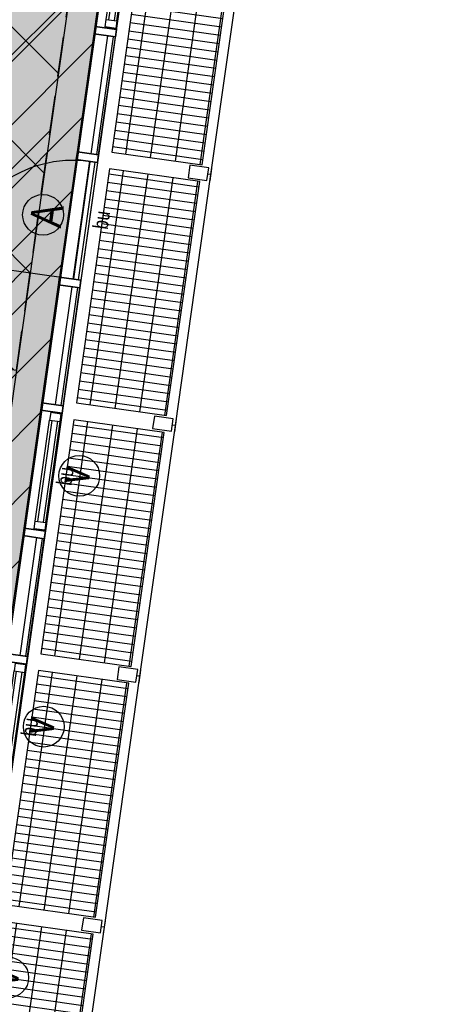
# Model space of a CAD drawing. Header units: millimetres. Extents: x -4107 to 114693, y -37499 to 54671.
# Tile 152 of 156: x 95125 to 98415, y 23653 to 31426. Entities that reach past the tile are written whole.
import ezdxf
from ezdxf.enums import TextEntityAlignment as Align

# ---------------------------------------------------------------- set-up
doc = ezdxf.new("R2010")
doc.units = ezdxf.units.MM
doc.header["$LTSCALE"] = 50
doc.linetypes.add('B0702', pattern=[4.6875, 3.125, -1.5625])
for name, color, linetype in [('FOK_ BRANDSLANGHASPELS', 2, 'Continuous'), ('FOK_08---_MAATVOERING', 2, 'Continuous'), ('FOK_22_BINNENWANDEN', 2, 'Continuous'), ('XREF_06_PLAFOND$0$AA00VV4-_SOLID252', 254, 'Continuous'), ('XREF_06_PLAFOND$0$AI45----_PLAFONDAFW', 2, 'Continuous'), ('XREF_06_Sprinkler installatie$0$WL$1----', 3, 'Continuous'), ('XREF_06_werkset$0$AA23NH2-_STAAL', 242, 'Continuous'), ('XREF_06_werkset$0$AI28XH2-_STAAL', 1, 'Continuous'), ('XREF_06_werkset$0$AI31----_BUITENKOZ', 242, 'Continuous'), ('XREF_06_werkset$0$AI31XH4-_ALUMINIUM', 242, 'Continuous'), ('XREF_06_werkset$0$AI32XI--_HOUT', 242, 'Continuous'), ('XREF_06_werkset$0$AL$1A---_ALGEMEEN', 7, 'Continuous'), ('XREF_06_werkset$0$AL21RO0-_GLASPLAAT', 2, 'Continuous'), ('XREF_06_werkset$0$AL23NH2-_STAAL', 1, 'Continuous'), ('XREF_06_werkset$0$AL28XH2-_STAAL', 4, 'Continuous'), ('XREF_06_werkset$0$AL31----_BUITENKOZ', 2, 'Continuous'), ('XREF_06_werkset$0$AL31XH4-_ALUMINIUM', 2, 'Continuous'), ('XREF_06_werkset$0$AT$1A---_ALGEMEEN', 7, 'Continuous'), ('XREF_06_werkset$0$AT$8A---_HULPLIJNEN', 241, 'Continuous')]:
    doc.layers.add(name, color=color, linetype=linetype)
doc.styles.add('XREF_06_werkset$0$00_100', font='ABTPR.SHX', dxfattribs={"width": 0.8, "height": 120})
doc.styles.add('XREF_06_werkset$0$02_100', font='B-GBP.SHX', dxfattribs={"width": 0.8, "height": 250})

# ---------------------------------------------------------------- blocks, each defined once
blk = doc.blocks.new('XREF_06_Sprinkler installatie')
at = {"layer": 'XREF_06_Sprinkler installatie$0$WL$1----'}
h = blk.add_hatch(dxfattribs=at)
h.set_pattern_fill('JIS_WOOD', color=256, scale=500, style=0)
h.set_pattern_definition([(45, (0, -36464.7), (-250, 250), [])])
h.paths.add_polyline_path([(30743.8, 36094.7), (95370.7, 36094.7), (86389.5, -27327.7), (59723.1, -18673.6), (68740.5, 7763.6), (69241.7, 10785.2), (68849, 13405.9), (67638.6, 16023.5), (65645.6, 18159.9), (63178.4, 19545.4), (60388.2, 20131.5), (28895, 21976)], flags=16)
h.paths.add_polyline_path([(29853.9, 37108.7), (96538.4, 37108.7), (87224.3, -28664.7), (58653.6, -19392.5), (68002.1, 8015.3), (68349.5, 9912.5), (68461.1, 10706.3), (68321.4, 11469.3), (68229.8, 12765.7), (68109.2, 13218.5), (67906.9, 13527.4), (67399.1, 14920.6), (67172.5, 15065.3), (66709.9, 15980.2), (66021.2, 16693), (65104.6, 17592.2), (63974.8, 18325.8), (62832.6, 18841.7), (59822.5, 19383.9), (28023.7, 21252.6)])
blk.add_lwpolyline([(29853.9, 37108.7), (96538.4, 37108.7), (87224.3, -28664.7), (58653.6, -19392.5), (68002.1, 8015.3), (68349.5, 9912.5), (68461.1, 10706.3), (68321.4, 11469.3), (68229.8, 12765.7), (68109.2, 13218.5), (67906.9, 13527.4), (67399.1, 14920.6), (67172.5, 15065.3), (66709.9, 15980.2), (66021.2, 16693), (65104.6, 17592.2), (63974.8, 18325.8), (62832.6, 18841.7), (59822.5, 19383.9), (28023.7, 21252.6)], close=True, dxfattribs=at)
blk = doc.blocks.new('XREF_06_PLAFOND')
at = {"layer": 'XREF_06_PLAFOND$0$AA00VV4-_SOLID252'}
h = blk.add_hatch(color=256, dxfattribs=at)
edge = h.paths.add_edge_path()
edge.add_line((87220.1, -28652.8), (96531.3, 37099.7))
edge.add_line((96531.3, 37099.7), (29925.1, 37099.7))
edge.add_line((29925.1, 37099.7), (27765.5, 20607.3))
edge.add_line((27765.5, 20607.3), (31097.5, 20428.6))
edge.add_line((31097.5, 20428.6), (31103.1, 20519.4))
edge.add_line((31103.1, 20519.4), (31163, 20516.2))
edge.add_line((31163, 20516.2), (31182.2, 20829.6))
edge.add_line((31182.2, 20829.6), (60332.4, 19103.1))
edge.add_arc((59884.7, 10785.2), 8330, -18.83392, 86.91943, ccw=False)
edge.add_line((67768.7, 8096), (58457.3, -19218.5))
edge.add_line((58457.3, -19218.5), (58452.6, -19217))
edge.add_line((58452.6, -19217), (58423.3, -19307.3))
edge.add_line((58423.3, -19307.3), (87220.1, -28652.8))
edge = h.paths.add_edge_path(flags=16)
edge.add_arc((59884.7, 10785.2), 9330, 341.17597, 446.61048)
edge.add_line((60436.4, 20098.9), (31243.3, 21827.8))
edge.add_line((31243.3, 21827.8), (28955.1, 21950.5))
edge.add_line((28955.1, 21950.5), (30807, 36094.7))
edge.add_line((30807, 36094.7), (95373.9, 36094.7))
edge.add_line((95373.9, 36094.7), (86392.8, -27327.7))
edge.add_line((86392.8, -27327.7), (59702.3, -18665.8))
edge.add_line((59702.3, -18665.8), (68715.7, 7774.7))
at = {"layer": 'XREF_06_PLAFOND$0$AI45----_PLAFONDAFW'}
h = blk.add_hatch(dxfattribs=at)
h.set_pattern_fill('_USER,_O', color=256, scale=1800, pattern_type=0)
h.set_pattern_definition([(351.94, (60508.5, -17546.5), (252.38, 1782.22), [])])
edge = h.paths.add_edge_path(flags=16)
edge.add_arc((41622.2, 26897.4), 5449.9, 0, 180)
edge.add_arc((41622.2, 26897.4), 5449.9, 180, 360)
h.paths.add_polyline_path([(49833.5, 30277.3), (51633.5, 30277.3), (51633.5, 27677.3), (49833.5, 27677.3)], flags=16)
edge = h.paths.add_edge_path(flags=16)
edge.add_arc((86127.3, 26613.5), 3800, 0, 180)
edge.add_arc((86127.3, 26613.5), 3800, 180, 360)
edge = h.paths.add_edge_path(flags=16)
edge.add_arc((74998.8, -10766.8), 5450, 0, 180)
edge.add_arc((74998.8, -10766.8), 5450, 180, 360)
edge = h.paths.add_edge_path()
edge.add_arc((59888.1, 10791.1), 9323.9, 341.24236, 446.62909)
edge.add_line((60436.4, 20098.9), (31243.3, 21827.8))
edge.add_line((31243.3, 21827.8), (28955.1, 21950.5))
edge.add_line((28955.1, 21950.5), (30807, 36094.7))
edge.add_line((30807, 36094.7), (95373.9, 36094.7))
edge.add_line((95373.9, 36094.7), (86392.8, -27327.7))
edge.add_line((86392.8, -27327.7), (59702.3, -18665.8))
edge.add_line((59702.3, -18665.8), (68716.8, 7792.9))
h = blk.add_hatch(dxfattribs=at)
h.set_pattern_fill('_USER,_O', color=256, scale=600, angle=90, pattern_type=0)
h.set_pattern_definition([(81.94, (95317.84, 35698.9), (-594.073, 84.126), [])])
edge = h.paths.add_edge_path(flags=16)
edge.add_arc((86127.3, 26613.5), 3800, 0, 360)
edge = h.paths.add_edge_path(flags=16)
edge.add_arc((74998.8, -10766.8), 5450, 0, 360)
edge = h.paths.add_edge_path(flags=16)
edge.add_arc((41622.2, 26897.4), 5449.9, 0, 360)
h.paths.add_polyline_path([(49933.5, 30177.3), (51533.5, 30177.3), (51533.5, 27777.3), (49933.5, 27777.3)], flags=16)
edge = h.paths.add_edge_path()
edge.add_arc((59888.1, 10791.1), 9323.9, 341.24236, 446.62909)
edge.add_line((60436.4, 20098.9), (31243.3, 21827.8))
edge.add_line((31243.3, 21827.8), (28955.1, 21950.5))
edge.add_line((28955.1, 21950.5), (30807, 36094.7))
edge.add_line((30807, 36094.7), (95373.9, 36094.7))
edge.add_line((95373.9, 36094.7), (86392.8, -27327.7))
edge.add_line((86392.8, -27327.7), (59702.3, -18665.8))
edge.add_line((59702.3, -18665.8), (68716.8, 7792.9))
blk = doc.blocks.new('XREF_06_werkset$0$281KOF8D')
blk.add_lwpolyline([(-50, -75), (50, -75), (50, 75), (-50, 75)], close=True)
blk = doc.blocks.new('XREF_06_werkset$0$V-H-00-01Z_09145B1')
at = {"layer": 'XREF_06_werkset$0$AA23NH2-_STAAL', "color": 13}
for p, q in [((107.9, -820), (107.9, -100)), ((173.9, -820), (173.9, -100)), ((239.9, -820), (239.9, -100)), ((305.9, -820), (305.9, -100)), ((371.9, -820), (371.9, -100)), ((437.9, -820), (437.9, -100)), ((503.9, -820), (503.9, -100)), ((569.9, -820), (569.9, -100)), ((635.9, -820), (635.9, -100)), ((701.9, -820), (701.9, -100)), ((767.9, -820), (767.9, -100)), ((833.9, -820), (833.9, -100)), ((899.9, -820), (899.9, -100)), ((965.9, -820), (965.9, -100)), ((1031.9, -820), (1031.9, -100)), ((1097.9, -820), (1097.9, -100)), ((1163.9, -820), (1163.9, -100)), ((1229.9, -820), (1229.9, -100)), ((1295.9, -820), (1295.9, -100)), ((1361.9, -820), (1361.9, -100)), ((1427.9, -820), (1427.9, -100)), ((1493.9, -820), (1493.9, -100)), ((1559.9, -820), (1559.9, -100)), ((1625.9, -820), (1625.9, -100)), ((1691.9, -820), (1691.9, -100)), ((1757.9, -820), (1757.9, -100)), ((1823.9, -820), (1823.9, -100)), ((1889.9, -820), (1889.9, -100)), ((67, -211.2), (1933, -211.2)), ((67, -409.2), (1933, -409.2)), ((67, -607.2), (1933, -607.2)), ((67, -805.2), (1933, -805.2))]:
    blk.add_line(p, q, dxfattribs=at)
at = {"layer": 'XREF_06_werkset$0$AI28XH2-_STAAL'}
for p, q in [((-50, -901), (50, -901)), ((1950, -901), (2050, -901))]:
    blk.add_line(p, q, dxfattribs=at)
at = {"layer": 'XREF_06_werkset$0$AL21RO0-_GLASPLAAT', "color": 3}
blk.add_lwpolyline([(0, -900), (2000, -900)], dxfattribs=at)
at = {"layer": 'XREF_06_werkset$0$AL23NH2-_STAAL'}
blk.add_lwpolyline([(1933, -100), (67, -100), (67, -820), (67, -820), (67, -820), (1933, -820), (1933, -100), (1933, -100)], close=True, dxfattribs=at)
at = {"layer": 'XREF_06_werkset$0$AL28XH2-_STAAL'}
for p, q in [((0, -901), (0, -875)), ((2000, -901), (2000, -875))]:
    blk.add_line(p, q, dxfattribs=at)
at = {"layer": 'XREF_06_werkset$0$AL28XH2-_STAAL', "rotation": 180}
for p in [(0, -800), (2000, -800)]:
    blk.add_blockref('XREF_06_werkset$0$281KOF8D', p, dxfattribs=at)
blk = doc.blocks.new('XREF_06_werkset$0$V-K-39-003S_B09145W02')
at = {"color": 0, "linetype": 'ByBlock'}
blk.add_lwpolyline([(-60, 9), (-60, -161), (0, -161), (0, 9)], close=True, dxfattribs=at)
blk = doc.blocks.new('XREF_06_werkset$0$V-K-39-003X_B09145W02')
at = {"color": 0, "linetype": 'ByBlock'}
blk.add_lwpolyline([(60, 9), (60, -161), (0, -161), (0, 9)], close=True, dxfattribs=at)
blk = doc.blocks.new('XREF_06_werkset$0$V-K-39-005S_B09145W02')
at = {"color": 0}
blk.add_lwpolyline([(-67, 0), (-67, -85), (0, -85), (0, 0)], close=True, dxfattribs=at)
blk = doc.blocks.new('XREF_06_werkset$0$V-K-39-005X_B09145W02')
at = {"color": 0}
blk.add_lwpolyline([(67, 0), (67, -85), (0, -85), (0, 0)], close=True, dxfattribs=at)
blk = doc.blocks.new('XREF_06_werkset$0$V-H-31-00JX_B09145W02')
at = {"layer": 'XREF_06_werkset$0$AI31XH4-_ALUMINIUM'}
for p, q in [((60, 89.5), (1000, 89.5)), ((127, 9.5), (933, 9.5)), ((127, -75.5), (933, -75.5)), ((60, -80.5), (1000, -80.5))]:
    blk.add_line(p, q, dxfattribs=at)
at = {"layer": 'XREF_06_werkset$0$AL$1A---_ALGEMEEN'}
blk.add_circle((530, -284), 161, dxfattribs=at)
at = {"layer": 'XREF_06_werkset$0$AL31XH4-_ALUMINIUM'}
for p, q in [((127, -10.5), (933, -10.5)), ((127, -55.5), (933, -55.5))]:
    blk.add_line(p, q, dxfattribs=at)
for name, p in [('XREF_06_werkset$0$V-K-39-003X_B09145W02', (0, 80.5)), ('XREF_06_werkset$0$V-K-39-003S_B09145W02', (1060, 80.5))]:
    blk.add_blockref(name, p, dxfattribs=at)
at = {"layer": 'XREF_06_werkset$0$AL31XH4-_ALUMINIUM', "xscale": 0.8955223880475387}
for name, p in [('XREF_06_werkset$0$V-K-39-005X_B09145W02', (67, 9.5)), ('XREF_06_werkset$0$V-K-39-005S_B09145W02', (993, 9.5))]:
    blk.add_blockref(name, p, dxfattribs=at)
at = {"layer": 'XREF_06_werkset$0$AT$1A---_ALGEMEEN', "color": 7, "style": 'XREF_06_werkset$0$02_100', "width": 0.8}
blk.add_text('v', height=250, dxfattribs=at).set_placement((530, -241.4), align=Align.MIDDLE_CENTER)
at = {"layer": 'XREF_06_werkset$0$AT$8A---_HULPLIJNEN', "color": 1, "style": 'XREF_06_werkset$0$00_100', "width": 0.8}
blk.add_text('bu', height=120, dxfattribs=at).set_placement((440.1, -233.8))
blk = doc.blocks.new('XREF_06_werkset$0$V-H-31-00KX_B09145W02')
at = {"layer": 'XREF_06_werkset$0$AI31----_BUITENKOZ'}
for p, q in [((60, 89.5), (1000, 89.5)), ((60, -80.5), (1000, -80.5))]:
    blk.add_line(p, q, dxfattribs=at)
at = {"layer": 'XREF_06_werkset$0$AL31----_BUITENKOZ'}
for p, q in [((60, -20.5), (1000, -20.5)), ((60, -65.5), (1000, -65.5))]:
    blk.add_line(p, q, dxfattribs=at)
for name, p in [('XREF_06_werkset$0$V-K-39-003X_B09145W02', (0, 80.5)), ('XREF_06_werkset$0$V-K-39-003S_B09145W02', (1060, 80.5))]:
    blk.add_blockref(name, p, dxfattribs=at)
blk = doc.blocks.new('XREF_06_werkset$0$P-H-31-00ZS_09145B1')
at = {"layer": 'XREF_06_werkset$0$AI31----_BUITENKOZ'}
for p, q in [((-60, 89.5), (-1000, 89.5)), ((-60, -80.5), (-1000, -80.5))]:
    blk.add_line(p, q, dxfattribs=at)
blk.add_lwpolyline([(-1000, -15.5), (-1000, 924.5, -0.41421), (-60, -15.5)], format="xyb", dxfattribs=at)
at = {"layer": 'XREF_06_werkset$0$AL$1A---_ALGEMEEN'}
blk.add_circle((-530, 288), 161, dxfattribs=at)
at = {"layer": 'XREF_06_werkset$0$AL31----_BUITENKOZ'}
blk.add_line((-60, -15.5), (-1000, -15.5), dxfattribs=at)
blk.add_lwpolyline([(-64, -20.5), (-996, -20.5), (-998, -60.5), (-62, -60.5)], close=True, dxfattribs=at)
for name, p in [('XREF_06_werkset$0$V-K-39-003X_B09145W02', (-1060, 80.5)), ('XREF_06_werkset$0$V-K-39-003S_B09145W02', (0, 80.5))]:
    blk.add_blockref(name, p, dxfattribs=at)
at = {"layer": 'XREF_06_werkset$0$AT$1A---_ALGEMEEN', "color": 7, "style": 'XREF_06_werkset$0$02_100', "width": 0.8}
blk.add_text('A', height=250, dxfattribs=at).set_placement((-530, 259.2), align=Align.MIDDLE_CENTER)
at = {"layer": 'XREF_06_werkset$0$AT$8A---_HULPLIJNEN', "color": 1, "style": 'XREF_06_werkset$0$00_100', "width": 0.8}
blk.add_text('bu', height=120, dxfattribs=at).set_placement((-577.2, -233.8))
blk = doc.blocks.new('XREF_06_werkset')
at = {"layer": 'XREF_06_werkset$0$AI32XI--_HOUT'}
for p, q in [((96727, 37269.7), (87360.1, -28877)), ((96260.2, 36864.3), (87026.4, -28342.5))]:
    blk.add_line(p, q, dxfattribs=at)
at = {"rotation": 81.9399999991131}
for name, p in [('XREF_06_werkset$0$V-H-31-00JX_B09145W02', (95800.5, 31300.8)), ('XREF_06_werkset$0$V-H-00-01Z_09145B1', (95744.2, 30329.1)), ('XREF_06_werkset$0$V-H-31-00KX_B09145W02', (95660.3, 30310.7)), ('XREF_06_werkset$0$P-H-31-00ZS_09145B1', (95668.7, 30370.1)), ('XREF_06_werkset$0$V-H-00-01Z_09145B1', (95463.8, 28348.9)), ('XREF_06_werkset$0$V-H-31-00KX_B09145W02', (95379.9, 28330.5)), ('XREF_06_werkset$0$V-H-31-00JX_B09145W02', (95239.7, 27340.3)), ('XREF_06_werkset$0$V-H-00-01Z_09145B1', (95183.4, 26368.6)), ('XREF_06_werkset$0$V-H-31-00KX_B09145W02', (95099.4, 26350.2)), ('XREF_06_werkset$0$V-H-31-00JX_B09145W02', (94959.2, 25360.1)), ('XREF_06_werkset$0$V-H-00-01Z_09145B1', (94902.9, 24388.4)), ('XREF_06_werkset$0$V-H-31-00JX_B09145W02', (94678.8, 23379.8)), ('XREF_06_werkset$0$V-H-00-01Z_09145B1', (94622.5, 22408.1))]:
    blk.add_blockref(name, p, dxfattribs=at)
blk = doc.blocks.new('A$C4D8164B4')
at = {"layer": 'FOK_ BRANDSLANGHASPELS', "color": 2}
blk.add_circle((20000, 20000), 20000, dxfattribs=at)

msp = doc.modelspace()

# ---------------------------------------------------------------- hatches: boundary and pattern name
at = {"layer": 'FOK_08---_MAATVOERING'}
h = msp.add_hatch(dxfattribs=at)
h.set_pattern_fill('ANSI37', color=254, scale=200, style=0)
h.set_pattern_definition([(45, (17044.3, -171.9), (-449.013, 449.013), []), (135, (17044.3, -171.9), (-449.013, -449.013), [])])
h.paths.add_polyline_path([(88968.6, 36864.4), (87950.1, 29672.4), (95098.5, 28660.1), (96260.2, 36864.3)])

# ---------------------------------------------------------------- linework, layer by layer
at = {"layer": 'FOK_08---_MAATVOERING', "color": 13, "linetype": 'B0702', "ltscale": 2}
msp.add_lwpolyline([(88968.6, 36864.4), (87950.1, 29672.4), (95098.5, 28660.1), (96260.2, 36864.3), (88968.6, 36864.4)], dxfattribs=at)

# ---------------------------------------------------------------- block references
for name in ['XREF_06_werkset', 'XREF_06_PLAFOND', 'XREF_06_PLAFOND', 'XREF_06_Sprinkler installatie', 'XREF_06_Sprinkler installatie']:
    msp.add_blockref(name, (0, 0))
at = {"layer": 'FOK_22_BINNENWANDEN', "color": 5}
msp.add_blockref('A$C4D8164B4', (65187.1, 382.2), dxfattribs=at)

doc.saveas('drawing.dxf')
